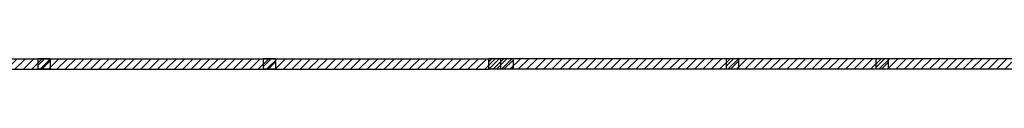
# Model space of a CAD drawing. Header units: millimetres. Extents: x 27545 to 248933, y 18062 to 157451.
# Tile 4 of 19: x 49743 to 76095, y 33106 to 33386. Entities that reach past the tile are written whole.
import ezdxf

# ---------------------------------------------------------------- set-up
doc = ezdxf.new("R2010")
doc.units = ezdxf.units.MM
doc.layers.add('A_KRESKOWANIE_ŚCIANA', color=251, linetype='Continuous')
pattern_1 = [(225, (1418744.23, 367956.4), (101.027881, -101.027881), [])]

msp = doc.modelspace()

# ---------------------------------------------------------------- hatches: boundary and pattern name
at = {"layer": 'A_KRESKOWANIE_ŚCIANA'}
h = msp.add_hatch(dxfattribs=at)
h.set_pattern_fill('ANSI31', color=256, scale=50, angle=180, style=0)
h.set_pattern_definition([(225, (-128662.88, -54472.8), (112.2532, -112.2532), [])])
h.paths.add_polyline_path([(29481.18881, 33385.77696), (29481.18881, 33105.77696), (35606.08471, 33105.77696), (35606.08471, 33385.77696)])
h.paths.add_polyline_path([(35606.08471, 33385.77696), (35606.08471, 33105.77696), (100291.18881, 33105.77696), (100291.18881, 33385.77696)])
h = msp.add_hatch(dxfattribs=at)
h.set_pattern_fill('ANSI31', color=256, scale=45, angle=180)
h.set_pattern_definition([(225, (-100249.88, -32814.4), (101.02788, -101.02788), [])])
h.paths.add_polyline_path([(56588.18881, 33385.77696), (56588.18881, 33105.77696), (56258.18881, 33105.77696), (56258.18881, 33385.77696)])
h.paths.add_polyline_path([(50558.18881, 33385.77696), (50558.18881, 33105.77696), (50228.18881, 33105.77696), (50228.18881, 33385.77696)])
h.paths.add_polyline_path([(44528.18881, 33385.77696), (44528.18881, 33105.77696), (44198.18881, 33105.77696), (44198.18881, 33385.77696)])
h.paths.add_polyline_path([(38521.18881, 33385.77696), (38521.18881, 33105.77696), (38191.18881, 33105.77696), (38191.18881, 33385.77696)])
h.paths.add_polyline_path([(32271.18881, 33105.77696), (32271.18881, 33385.77696), (32601.18881, 33385.77696), (32601.18881, 33105.77696)])
h = msp.add_hatch(dxfattribs=at)
h.set_pattern_fill('ANSI31', color=256, scale=45, angle=180, style=0)
h.set_pattern_definition(pattern_1)
h.paths.add_polyline_path([(62948.18881, 33385.77696), (62948.18881, 33105.77696), (62288.18881, 33105.77696), (62288.18881, 33385.77696)])
edge = h.paths.add_edge_path(flags=17)
edge.add_line((62618.18881, 33105.77696), (62618.18881, 33385.77696))
h = msp.add_hatch(dxfattribs=at)
h.set_pattern_fill('ANSI31', color=256, scale=45, angle=180, style=0)
h.set_pattern_definition(pattern_1)
h.paths.add_polyline_path([(99151.18881, 33385.77696), (99151.18881, 33105.77696), (99491.18881, 33105.77696), (99491.18881, 33385.77696)])
h.paths.add_polyline_path([(92817.18881, 33385.77696), (92817.18881, 33105.77696), (92477.18881, 33105.77696), (92477.18881, 33385.77696)])
h.paths.add_polyline_path([(86777.18881, 33385.77696), (86777.18881, 33105.77696), (86437.18881, 33105.77696), (86437.18881, 33385.77696)])
h.paths.add_polyline_path([(80737.18881, 33385.77696), (80737.18881, 33105.77696), (80397.18881, 33105.77696), (80397.18881, 33385.77696)])
h.paths.add_polyline_path([(76682.18881, 33385.77696), (76682.18881, 33105.77696), (76342.18881, 33105.77696), (76342.18881, 33385.77696)])
h.paths.add_polyline_path([(72985.1431, 33385.77696), (72985.1431, 33105.77696), (72655.1431, 33105.77696), (72655.1431, 33385.77696)])
h.paths.add_polyline_path([(68978.18881, 33385.77696), (68978.18881, 33105.77696), (68648.18881, 33105.77696), (68648.18881, 33385.77696)])

# ---------------------------------------------------------------- linework, layer by layer
at = {"color": 1}
for p, q in [((38521.18881, 33385.77696), (62288.18881, 33385.77696)), ((50558.18881, 33385.77696), (50228.18881, 33385.77696)), ((50228.18881, 33385.77696), (50228.18881, 33105.77696)), ((50558.18881, 33385.77696), (50558.18881, 33105.77696)), ((56588.18881, 33385.77696), (56258.18881, 33385.77696)), ((56258.18881, 33385.77696), (56258.18881, 33105.77696)), ((56588.18881, 33385.77696), (56588.18881, 33105.77696)), ((62948.18881, 33385.77696), (62288.18881, 33385.77696)), ((62288.18881, 33385.77696), (62288.18881, 33105.77696)), ((62618.18881, 33105.77696), (62618.18881, 33385.77696)), ((62948.18881, 33385.77696), (62948.18881, 33105.77696)), ((92477.18881, 33385.77696), (62948.18881, 33385.77696)), ((68978.18881, 33385.77696), (68648.18881, 33385.77696)), ((68648.18881, 33385.77696), (68648.18881, 33105.77696)), ((68978.18881, 33385.77696), (68978.18881, 33105.77696)), ((72985.1431, 33385.77696), (72655.1431, 33385.77696)), ((72655.1431, 33385.77696), (72655.1431, 33105.77696)), ((72985.1431, 33385.77696), (72985.1431, 33105.77696)), ((38521.18881, 33105.77696), (62288.18881, 33105.77696)), ((50558.18881, 33105.77696), (50228.18881, 33105.77696)), ((56588.18881, 33105.77696), (56258.18881, 33105.77696)), ((62948.18881, 33105.77696), (62288.18881, 33105.77696)), ((92817.18881, 33105.77696), (62948.18881, 33105.77696)), ((68978.18881, 33105.77696), (68648.18881, 33105.77696)), ((72985.1431, 33105.77696), (72655.1431, 33105.77696))]:
    msp.add_line(p, q, dxfattribs=at)

doc.saveas('drawing.dxf')
